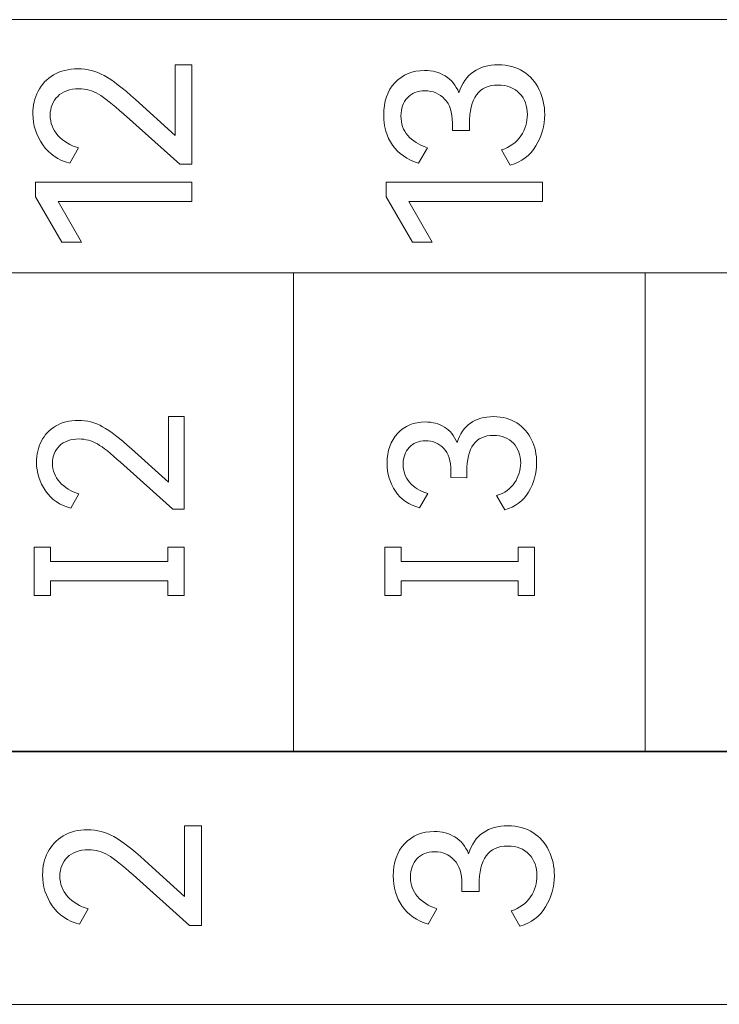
# Model space of a CAD drawing. Header units: millimetres. Extents: x 0 to 427, y 0 to 299.
# Tile 20 of 34: x 157.32 to 165.42, y 129.43 to 140.83. Entities that reach past the tile are written whole.
import ezdxf

# ---------------------------------------------------------------- set-up
doc = ezdxf.new("R2010")
doc.units = ezdxf.units.MM
doc.header["$MEASUREMENT"] = 0
doc.layers.add('layer 1', color=7, linetype='Continuous')

msp = doc.modelspace()

# ---------------------------------------------------------------- linework, layer by layer
at = {"layer": 'layer 1', "lineweight": 9}
for points, knots in [([(148.277, 137.901), (148.277, 137.901), (148.277, 140.833), (148.277, 140.833), (148.277, 140.833), (148.277, 140.833), (184.91, 140.833), (184.91, 140.833), (184.91, 140.833), (184.91, 140.833), (184.91, 137.901), (184.91, 137.901), (184.91, 137.901), (184.91, 137.901), (148.277, 137.901), (148.277, 137.901)], [0, 0, 0, 0, 0.25, 0.25, 0.25, 0.25, 0.5, 0.5, 0.5, 0.5, 0.75, 0.75, 0.75, 0.75, 1, 1, 1, 1]), ([(159.114, 139.493), (159.114, 139.493), (159.114, 140.311), (159.114, 140.311), (159.114, 140.311), (159.114, 140.311), (159.309, 140.311), (159.309, 140.311), (159.309, 140.311), (159.309, 140.311), (159.309, 139.158), (159.309, 139.158), (159.309, 139.158), (159.309, 139.158), (159.168, 139.158), (159.168, 139.158), (159.168, 139.158), (159.168, 139.158), (158.516, 139.743), (158.516, 139.743), (158.516, 139.743), (158.394, 139.853), (158.298, 139.929), (158.229, 139.97), (158.229, 139.97), (158.159, 140.011), (158.082, 140.032), (158, 140.032), (158, 140.032), (157.895, 140.032), (157.813, 140.002), (157.756, 139.945), (157.756, 139.945), (157.699, 139.888), (157.669, 139.815), (157.669, 139.728), (157.669, 139.728), (157.669, 139.639), (157.7, 139.56), (157.759, 139.493), (157.759, 139.493), (157.819, 139.426), (157.899, 139.377), (157.998, 139.348), (157.998, 139.348), (157.998, 139.348), (157.896, 139.17), (157.896, 139.17), (157.896, 139.17), (157.761, 139.206), (157.657, 139.278), (157.582, 139.385), (157.582, 139.385), (157.507, 139.492), (157.469, 139.611), (157.469, 139.743), (157.469, 139.743), (157.469, 139.838), (157.489, 139.926), (157.53, 140.005), (157.53, 140.005), (157.57, 140.084), (157.629, 140.147), (157.708, 140.193), (157.708, 140.193), (157.786, 140.24), (157.88, 140.264), (157.99, 140.264), (157.99, 140.264), (158.097, 140.264), (158.199, 140.237), (158.294, 140.185), (158.294, 140.185), (158.389, 140.133), (158.51, 140.039), (158.655, 139.908), (158.655, 139.908), (158.655, 139.908), (159.114, 139.493), (159.114, 139.493)], [0, 0, 0, 0, 0.05, 0.05, 0.05, 0.05, 0.1, 0.1, 0.1, 0.1, 0.15, 0.15, 0.15, 0.15, 0.2, 0.2, 0.2, 0.2, 0.25, 0.25, 0.25, 0.25, 0.3, 0.3, 0.3, 0.3, 0.35, 0.35, 0.35, 0.35, 0.4, 0.4, 0.4, 0.4, 0.45, 0.45, 0.45, 0.45, 0.5, 0.5, 0.5, 0.5, 0.55, 0.55, 0.55, 0.55, 0.6, 0.6, 0.6, 0.6, 0.65, 0.65, 0.65, 0.65, 0.7, 0.7, 0.7, 0.7, 0.75, 0.75, 0.75, 0.75, 0.8, 0.8, 0.8, 0.8, 0.85, 0.85, 0.85, 0.85, 0.9, 0.9, 0.9, 0.9, 0.95, 0.95, 0.95, 0.95, 1, 1, 1, 1]), ([(162.401, 139.987), (162.436, 140.096), (162.492, 140.177), (162.569, 140.23), (162.569, 140.23), (162.647, 140.284), (162.742, 140.311), (162.856, 140.311), (162.856, 140.311), (162.968, 140.311), (163.065, 140.284), (163.146, 140.232), (163.146, 140.232), (163.227, 140.18), (163.289, 140.109), (163.331, 140.022), (163.331, 140.022), (163.372, 139.935), (163.394, 139.839), (163.394, 139.735), (163.394, 139.735), (163.394, 139.604), (163.36, 139.482), (163.293, 139.371), (163.293, 139.371), (163.225, 139.26), (163.126, 139.186), (162.996, 139.148), (162.996, 139.148), (162.996, 139.148), (162.895, 139.325), (162.895, 139.325), (162.895, 139.325), (162.994, 139.357), (163.069, 139.411), (163.119, 139.487), (163.119, 139.487), (163.168, 139.563), (163.194, 139.646), (163.194, 139.735), (163.194, 139.735), (163.194, 139.832), (163.163, 139.914), (163.104, 139.979), (163.104, 139.979), (163.044, 140.043), (162.96, 140.076), (162.853, 140.076), (162.853, 140.076), (162.633, 140.076), (162.522, 139.925), (162.522, 139.624), (162.522, 139.624), (162.522, 139.624), (162.522, 139.548), (162.522, 139.548), (162.522, 139.548), (162.522, 139.548), (162.325, 139.55), (162.325, 139.55), (162.325, 139.55), (162.325, 139.55), (162.325, 139.637), (162.325, 139.637), (162.325, 139.637), (162.325, 139.758), (162.295, 139.852), (162.236, 139.914), (162.236, 139.914), (162.177, 139.977), (162.101, 140.009), (162.009, 140.009), (162.009, 140.009), (161.921, 140.009), (161.853, 139.982), (161.804, 139.928), (161.804, 139.928), (161.754, 139.874), (161.73, 139.804), (161.73, 139.718), (161.73, 139.718), (161.73, 139.629), (161.756, 139.553), (161.809, 139.492), (161.809, 139.492), (161.861, 139.431), (161.937, 139.383), (162.036, 139.35), (162.036, 139.35), (162.036, 139.35), (161.934, 139.172), (161.934, 139.172), (161.934, 139.172), (161.801, 139.212), (161.7, 139.282), (161.632, 139.381), (161.632, 139.381), (161.564, 139.48), (161.53, 139.597), (161.53, 139.73), (161.53, 139.73), (161.53, 139.885), (161.573, 140.01), (161.66, 140.103), (161.66, 140.103), (161.748, 140.197), (161.862, 140.244), (162.004, 140.244), (162.004, 140.244), (162.094, 140.244), (162.174, 140.223), (162.243, 140.181), (162.243, 140.181), (162.312, 140.139), (162.365, 140.074), (162.401, 139.987)], [0, 0, 0, 0, 0.034483, 0.034483, 0.034483, 0.034483, 0.068966, 0.068966, 0.068966, 0.068966, 0.103448, 0.103448, 0.103448, 0.103448, 0.137931, 0.137931, 0.137931, 0.137931, 0.172414, 0.172414, 0.172414, 0.172414, 0.206897, 0.206897, 0.206897, 0.206897, 0.241379, 0.241379, 0.241379, 0.241379, 0.275862, 0.275862, 0.275862, 0.275862, 0.310345, 0.310345, 0.310345, 0.310345, 0.344828, 0.344828, 0.344828, 0.344828, 0.37931, 0.37931, 0.37931, 0.37931, 0.413793, 0.413793, 0.413793, 0.413793, 0.448276, 0.448276, 0.448276, 0.448276, 0.482759, 0.482759, 0.482759, 0.482759, 0.517241, 0.517241, 0.517241, 0.517241, 0.551724, 0.551724, 0.551724, 0.551724, 0.586207, 0.586207, 0.586207, 0.586207, 0.62069, 0.62069, 0.62069, 0.62069, 0.655172, 0.655172, 0.655172, 0.655172, 0.689655, 0.689655, 0.689655, 0.689655, 0.724138, 0.724138, 0.724138, 0.724138, 0.758621, 0.758621, 0.758621, 0.758621, 0.793103, 0.793103, 0.793103, 0.793103, 0.827586, 0.827586, 0.827586, 0.827586, 0.862069, 0.862069, 0.862069, 0.862069, 0.896552, 0.896552, 0.896552, 0.896552, 0.931034, 0.931034, 0.931034, 0.931034, 0.965517, 0.965517, 0.965517, 0.965517, 1, 1, 1, 1]), ([(158.032, 138.256), (158.032, 138.256), (157.805, 138.256), (157.805, 138.256), (157.805, 138.256), (157.805, 138.256), (157.499, 138.782), (157.499, 138.782), (157.499, 138.782), (157.499, 138.782), (157.499, 138.95), (157.499, 138.95), (157.499, 138.95), (157.499, 138.95), (159.309, 138.95), (159.309, 138.95), (159.309, 138.95), (159.309, 138.95), (159.309, 138.728), (159.309, 138.728), (159.309, 138.728), (159.309, 138.728), (157.763, 138.728), (157.763, 138.728), (157.763, 138.728), (157.763, 138.728), (158.032, 138.256), (158.032, 138.256)], [0, 0, 0, 0, 0.142857, 0.142857, 0.142857, 0.142857, 0.285714, 0.285714, 0.285714, 0.285714, 0.428571, 0.428571, 0.428571, 0.428571, 0.571429, 0.571429, 0.571429, 0.571429, 0.714286, 0.714286, 0.714286, 0.714286, 0.857143, 0.857143, 0.857143, 0.857143, 1, 1, 1, 1]), ([(162.09, 138.256), (162.09, 138.256), (161.863, 138.256), (161.863, 138.256), (161.863, 138.256), (161.863, 138.256), (161.557, 138.782), (161.557, 138.782), (161.557, 138.782), (161.557, 138.782), (161.557, 138.95), (161.557, 138.95), (161.557, 138.95), (161.557, 138.95), (163.367, 138.95), (163.367, 138.95), (163.367, 138.95), (163.367, 138.95), (163.367, 138.728), (163.367, 138.728), (163.367, 138.728), (163.367, 138.728), (161.821, 138.728), (161.821, 138.728), (161.821, 138.728), (161.821, 138.728), (162.09, 138.256), (162.09, 138.256)], [0, 0, 0, 0, 0.142857, 0.142857, 0.142857, 0.142857, 0.285714, 0.285714, 0.285714, 0.285714, 0.428571, 0.428571, 0.428571, 0.428571, 0.571429, 0.571429, 0.571429, 0.571429, 0.714286, 0.714286, 0.714286, 0.714286, 0.857143, 0.857143, 0.857143, 0.857143, 1, 1, 1, 1]), ([(184.91, 137.901), (184.91, 137.901), (180.839, 137.901), (180.839, 137.901), (180.839, 137.901), (180.839, 137.901), (176.769, 137.901), (176.769, 137.901), (176.769, 137.901), (176.769, 137.901), (172.699, 137.901), (172.699, 137.901), (172.699, 137.901), (172.699, 137.901), (168.628, 137.901), (168.628, 137.901), (168.628, 137.901), (168.628, 137.901), (164.558, 137.901), (164.558, 137.901), (164.558, 137.901), (164.558, 137.901), (160.487, 137.901), (160.487, 137.901), (160.487, 137.901), (160.487, 137.901), (156.417, 137.901), (156.417, 137.901), (156.417, 137.901), (156.417, 137.901), (152.347, 137.901), (152.347, 137.901), (152.347, 137.901), (152.347, 137.901), (148.277, 137.901), (148.277, 137.901)], [0, 0, 0, 0, 0.111111, 0.111111, 0.111111, 0.111111, 0.222222, 0.222222, 0.222222, 0.222222, 0.333333, 0.333333, 0.333333, 0.333333, 0.444444, 0.444444, 0.444444, 0.444444, 0.555556, 0.555556, 0.555556, 0.555556, 0.666667, 0.666667, 0.666667, 0.666667, 0.777778, 0.777778, 0.777778, 0.777778, 0.888889, 0.888889, 0.888889, 0.888889, 1, 1, 1, 1]), ([(159.038, 135.478), (159.038, 135.478), (159.038, 136.237), (159.038, 136.237), (159.038, 136.237), (159.038, 136.237), (159.219, 136.237), (159.219, 136.237), (159.219, 136.237), (159.219, 136.237), (159.219, 135.166), (159.219, 135.166), (159.219, 135.166), (159.219, 135.166), (159.088, 135.166), (159.088, 135.166), (159.088, 135.166), (159.088, 135.166), (158.483, 135.709), (158.483, 135.709), (158.483, 135.709), (158.37, 135.812), (158.28, 135.882), (158.216, 135.92), (158.216, 135.92), (158.151, 135.958), (158.08, 135.978), (158.003, 135.978), (158.003, 135.978), (157.906, 135.978), (157.83, 135.951), (157.776, 135.897), (157.776, 135.897), (157.723, 135.844), (157.696, 135.777), (157.696, 135.696), (157.696, 135.696), (157.696, 135.613), (157.724, 135.54), (157.78, 135.478), (157.78, 135.478), (157.836, 135.415), (157.909, 135.37), (158.001, 135.342), (158.001, 135.342), (158.001, 135.342), (157.907, 135.177), (157.907, 135.177), (157.907, 135.177), (157.782, 135.211), (157.684, 135.277), (157.615, 135.377), (157.615, 135.377), (157.545, 135.476), (157.51, 135.587), (157.51, 135.709), (157.51, 135.709), (157.51, 135.798), (157.529, 135.879), (157.567, 135.952), (157.567, 135.952), (157.604, 136.026), (157.659, 136.084), (157.732, 136.128), (157.732, 136.128), (157.804, 136.171), (157.892, 136.193), (157.994, 136.193), (157.994, 136.193), (158.094, 136.193), (158.188, 136.169), (158.276, 136.12), (158.276, 136.12), (158.365, 136.071), (158.477, 135.985), (158.611, 135.863), (158.611, 135.863), (158.611, 135.863), (159.038, 135.478), (159.038, 135.478)], [0, 0, 0, 0, 0.05, 0.05, 0.05, 0.05, 0.1, 0.1, 0.1, 0.1, 0.15, 0.15, 0.15, 0.15, 0.2, 0.2, 0.2, 0.2, 0.25, 0.25, 0.25, 0.25, 0.3, 0.3, 0.3, 0.3, 0.35, 0.35, 0.35, 0.35, 0.4, 0.4, 0.4, 0.4, 0.45, 0.45, 0.45, 0.45, 0.5, 0.5, 0.5, 0.5, 0.55, 0.55, 0.55, 0.55, 0.6, 0.6, 0.6, 0.6, 0.65, 0.65, 0.65, 0.65, 0.7, 0.7, 0.7, 0.7, 0.75, 0.75, 0.75, 0.75, 0.8, 0.8, 0.8, 0.8, 0.85, 0.85, 0.85, 0.85, 0.9, 0.9, 0.9, 0.9, 0.95, 0.95, 0.95, 0.95, 1, 1, 1, 1]), ([(162.38, 135.936), (162.412, 136.037), (162.464, 136.112), (162.536, 136.162), (162.536, 136.162), (162.607, 136.212), (162.696, 136.237), (162.802, 136.237), (162.802, 136.237), (162.906, 136.237), (162.995, 136.212), (163.071, 136.163), (163.071, 136.163), (163.147, 136.114), (163.204, 136.049), (163.243, 135.968), (163.243, 135.968), (163.282, 135.887), (163.301, 135.799), (163.301, 135.702), (163.301, 135.702), (163.301, 135.58), (163.27, 135.467), (163.207, 135.364), (163.207, 135.364), (163.145, 135.261), (163.053, 135.192), (162.932, 135.157), (162.932, 135.157), (162.932, 135.157), (162.838, 135.322), (162.838, 135.322), (162.838, 135.322), (162.93, 135.351), (162.999, 135.401), (163.046, 135.472), (163.046, 135.472), (163.092, 135.543), (163.116, 135.62), (163.116, 135.702), (163.116, 135.702), (163.116, 135.793), (163.088, 135.868), (163.032, 135.928), (163.032, 135.928), (162.976, 135.989), (162.899, 136.019), (162.799, 136.019), (162.799, 136.019), (162.594, 136.019), (162.492, 135.879), (162.492, 135.599), (162.492, 135.599), (162.492, 135.599), (162.492, 135.528), (162.492, 135.528), (162.492, 135.528), (162.492, 135.528), (162.309, 135.53), (162.309, 135.53), (162.309, 135.53), (162.309, 135.53), (162.309, 135.611), (162.309, 135.611), (162.309, 135.611), (162.309, 135.724), (162.281, 135.81), (162.226, 135.869), (162.226, 135.869), (162.171, 135.927), (162.101, 135.957), (162.015, 135.957), (162.015, 135.957), (161.934, 135.957), (161.871, 135.932), (161.825, 135.881), (161.825, 135.881), (161.779, 135.831), (161.756, 135.766), (161.756, 135.686), (161.756, 135.686), (161.756, 135.604), (161.78, 135.534), (161.829, 135.477), (161.829, 135.477), (161.878, 135.419), (161.949, 135.375), (162.04, 135.345), (162.04, 135.345), (162.04, 135.345), (161.946, 135.18), (161.946, 135.18), (161.946, 135.18), (161.822, 135.216), (161.729, 135.281), (161.665, 135.373), (161.665, 135.373), (161.602, 135.466), (161.57, 135.574), (161.57, 135.698), (161.57, 135.698), (161.57, 135.842), (161.611, 135.957), (161.692, 136.044), (161.692, 136.044), (161.773, 136.131), (161.879, 136.175), (162.01, 136.175), (162.01, 136.175), (162.095, 136.175), (162.169, 136.155), (162.233, 136.116), (162.233, 136.116), (162.297, 136.077), (162.346, 136.017), (162.38, 135.936)], [0, 0, 0, 0, 0.034483, 0.034483, 0.034483, 0.034483, 0.068966, 0.068966, 0.068966, 0.068966, 0.103448, 0.103448, 0.103448, 0.103448, 0.137931, 0.137931, 0.137931, 0.137931, 0.172414, 0.172414, 0.172414, 0.172414, 0.206897, 0.206897, 0.206897, 0.206897, 0.241379, 0.241379, 0.241379, 0.241379, 0.275862, 0.275862, 0.275862, 0.275862, 0.310345, 0.310345, 0.310345, 0.310345, 0.344828, 0.344828, 0.344828, 0.344828, 0.37931, 0.37931, 0.37931, 0.37931, 0.413793, 0.413793, 0.413793, 0.413793, 0.448276, 0.448276, 0.448276, 0.448276, 0.482759, 0.482759, 0.482759, 0.482759, 0.517241, 0.517241, 0.517241, 0.517241, 0.551724, 0.551724, 0.551724, 0.551724, 0.586207, 0.586207, 0.586207, 0.586207, 0.62069, 0.62069, 0.62069, 0.62069, 0.655172, 0.655172, 0.655172, 0.655172, 0.689655, 0.689655, 0.689655, 0.689655, 0.724138, 0.724138, 0.724138, 0.724138, 0.758621, 0.758621, 0.758621, 0.758621, 0.793103, 0.793103, 0.793103, 0.793103, 0.827586, 0.827586, 0.827586, 0.827586, 0.862069, 0.862069, 0.862069, 0.862069, 0.896552, 0.896552, 0.896552, 0.896552, 0.931034, 0.931034, 0.931034, 0.931034, 0.965517, 0.965517, 0.965517, 0.965517, 1, 1, 1, 1]), ([(157.674, 134.724), (157.674, 134.724), (157.674, 134.558), (157.674, 134.558), (157.674, 134.558), (157.674, 134.558), (159.03, 134.558), (159.03, 134.558), (159.03, 134.558), (159.03, 134.558), (159.03, 134.724), (159.03, 134.724), (159.03, 134.724), (159.03, 134.724), (159.219, 134.724), (159.219, 134.724), (159.219, 134.724), (159.219, 134.724), (159.219, 134.167), (159.219, 134.167), (159.219, 134.167), (159.219, 134.167), (159.03, 134.167), (159.03, 134.167), (159.03, 134.167), (159.03, 134.167), (159.03, 134.334), (159.03, 134.334), (159.03, 134.334), (159.03, 134.334), (157.674, 134.334), (157.674, 134.334), (157.674, 134.334), (157.674, 134.334), (157.674, 134.167), (157.674, 134.167), (157.674, 134.167), (157.674, 134.167), (157.484, 134.167), (157.484, 134.167), (157.484, 134.167), (157.484, 134.167), (157.484, 134.724), (157.484, 134.724), (157.484, 134.724), (157.484, 134.724), (157.674, 134.724), (157.674, 134.724)], [0, 0, 0, 0, 0.083333, 0.083333, 0.083333, 0.083333, 0.166667, 0.166667, 0.166667, 0.166667, 0.25, 0.25, 0.25, 0.25, 0.333333, 0.333333, 0.333333, 0.333333, 0.416667, 0.416667, 0.416667, 0.416667, 0.5, 0.5, 0.5, 0.5, 0.583333, 0.583333, 0.583333, 0.583333, 0.666667, 0.666667, 0.666667, 0.666667, 0.75, 0.75, 0.75, 0.75, 0.833333, 0.833333, 0.833333, 0.833333, 0.916667, 0.916667, 0.916667, 0.916667, 1, 1, 1, 1]), ([(161.731, 134.724), (161.731, 134.724), (161.731, 134.558), (161.731, 134.558), (161.731, 134.558), (161.731, 134.558), (163.087, 134.558), (163.087, 134.558), (163.087, 134.558), (163.087, 134.558), (163.087, 134.724), (163.087, 134.724), (163.087, 134.724), (163.087, 134.724), (163.276, 134.724), (163.276, 134.724), (163.276, 134.724), (163.276, 134.724), (163.276, 134.167), (163.276, 134.167), (163.276, 134.167), (163.276, 134.167), (163.087, 134.167), (163.087, 134.167), (163.087, 134.167), (163.087, 134.167), (163.087, 134.334), (163.087, 134.334), (163.087, 134.334), (163.087, 134.334), (161.731, 134.334), (161.731, 134.334), (161.731, 134.334), (161.731, 134.334), (161.731, 134.167), (161.731, 134.167), (161.731, 134.167), (161.731, 134.167), (161.542, 134.167), (161.542, 134.167), (161.542, 134.167), (161.542, 134.167), (161.542, 134.724), (161.542, 134.724), (161.542, 134.724), (161.542, 134.724), (161.731, 134.724), (161.731, 134.724)], [0, 0, 0, 0, 0.083333, 0.083333, 0.083333, 0.083333, 0.166667, 0.166667, 0.166667, 0.166667, 0.25, 0.25, 0.25, 0.25, 0.333333, 0.333333, 0.333333, 0.333333, 0.416667, 0.416667, 0.416667, 0.416667, 0.5, 0.5, 0.5, 0.5, 0.583333, 0.583333, 0.583333, 0.583333, 0.666667, 0.666667, 0.666667, 0.666667, 0.75, 0.75, 0.75, 0.75, 0.833333, 0.833333, 0.833333, 0.833333, 0.916667, 0.916667, 0.916667, 0.916667, 1, 1, 1, 1]), ([(148.277, 129.432), (148.277, 129.432), (148.277, 132.364), (148.277, 132.364), (148.277, 132.364), (148.277, 132.364), (184.91, 132.364), (184.91, 132.364), (184.91, 132.364), (184.91, 132.364), (184.91, 129.432), (184.91, 129.432), (184.91, 129.432), (184.91, 129.432), (148.277, 129.432), (148.277, 129.432)], [0, 0, 0, 0, 0.25, 0.25, 0.25, 0.25, 0.5, 0.5, 0.5, 0.5, 0.75, 0.75, 0.75, 0.75, 1, 1, 1, 1]), ([(184.91, 132.357), (184.91, 132.357), (180.839, 132.357), (180.839, 132.357), (180.839, 132.357), (180.839, 132.357), (176.769, 132.357), (176.769, 132.357), (176.769, 132.357), (176.769, 132.357), (172.699, 132.357), (172.699, 132.357), (172.699, 132.357), (172.699, 132.357), (168.628, 132.357), (168.628, 132.357), (168.628, 132.357), (168.628, 132.357), (164.558, 132.357), (164.558, 132.357), (164.558, 132.357), (164.558, 132.357), (160.487, 132.357), (160.487, 132.357), (160.487, 132.357), (160.487, 132.357), (156.417, 132.357), (156.417, 132.357), (156.417, 132.357), (156.417, 132.357), (152.347, 132.357), (152.347, 132.357), (152.347, 132.357), (152.347, 132.357), (148.277, 132.357), (148.277, 132.357)], [0, 0, 0, 0, 0.111111, 0.111111, 0.111111, 0.111111, 0.222222, 0.222222, 0.222222, 0.222222, 0.333333, 0.333333, 0.333333, 0.333333, 0.444444, 0.444444, 0.444444, 0.444444, 0.555556, 0.555556, 0.555556, 0.555556, 0.666667, 0.666667, 0.666667, 0.666667, 0.777778, 0.777778, 0.777778, 0.777778, 0.888889, 0.888889, 0.888889, 0.888889, 1, 1, 1, 1]), ([(159.225, 130.682), (159.225, 130.682), (159.225, 131.5), (159.225, 131.5), (159.225, 131.5), (159.225, 131.5), (159.421, 131.5), (159.421, 131.5), (159.421, 131.5), (159.421, 131.5), (159.421, 130.346), (159.421, 130.346), (159.421, 130.346), (159.421, 130.346), (159.28, 130.346), (159.28, 130.346), (159.28, 130.346), (159.28, 130.346), (158.628, 130.932), (158.628, 130.932), (158.628, 130.932), (158.506, 131.042), (158.41, 131.118), (158.34, 131.159), (158.34, 131.159), (158.27, 131.2), (158.194, 131.221), (158.112, 131.221), (158.112, 131.221), (158.006, 131.221), (157.925, 131.192), (157.867, 131.134), (157.867, 131.134), (157.81, 131.077), (157.781, 131.004), (157.781, 130.917), (157.781, 130.917), (157.781, 130.828), (157.811, 130.75), (157.871, 130.682), (157.871, 130.682), (157.931, 130.615), (158.011, 130.566), (158.109, 130.537), (158.109, 130.537), (158.109, 130.537), (158.008, 130.359), (158.008, 130.359), (158.008, 130.359), (157.873, 130.395), (157.768, 130.467), (157.693, 130.574), (157.693, 130.574), (157.618, 130.681), (157.581, 130.8), (157.581, 130.932), (157.581, 130.932), (157.581, 131.027), (157.601, 131.114), (157.641, 131.193), (157.641, 131.193), (157.682, 131.272), (157.741, 131.335), (157.819, 131.382), (157.819, 131.382), (157.897, 131.429), (157.992, 131.453), (158.102, 131.453), (158.102, 131.453), (158.209, 131.453), (158.31, 131.426), (158.406, 131.374), (158.406, 131.374), (158.501, 131.321), (158.621, 131.229), (158.766, 131.097), (158.766, 131.097), (158.766, 131.097), (159.225, 130.682), (159.225, 130.682)], [0, 0, 0, 0, 0.05, 0.05, 0.05, 0.05, 0.1, 0.1, 0.1, 0.1, 0.15, 0.15, 0.15, 0.15, 0.2, 0.2, 0.2, 0.2, 0.25, 0.25, 0.25, 0.25, 0.3, 0.3, 0.3, 0.3, 0.35, 0.35, 0.35, 0.35, 0.4, 0.4, 0.4, 0.4, 0.45, 0.45, 0.45, 0.45, 0.5, 0.5, 0.5, 0.5, 0.55, 0.55, 0.55, 0.55, 0.6, 0.6, 0.6, 0.6, 0.65, 0.65, 0.65, 0.65, 0.7, 0.7, 0.7, 0.7, 0.75, 0.75, 0.75, 0.75, 0.8, 0.8, 0.8, 0.8, 0.85, 0.85, 0.85, 0.85, 0.9, 0.9, 0.9, 0.9, 0.95, 0.95, 0.95, 0.95, 1, 1, 1, 1]), ([(162.513, 131.176), (162.547, 131.285), (162.603, 131.366), (162.681, 131.419), (162.681, 131.419), (162.758, 131.473), (162.854, 131.5), (162.967, 131.5), (162.967, 131.5), (163.079, 131.5), (163.176, 131.473), (163.257, 131.421), (163.257, 131.421), (163.339, 131.368), (163.401, 131.298), (163.443, 131.211), (163.443, 131.211), (163.485, 131.123), (163.506, 131.028), (163.506, 130.924), (163.506, 130.924), (163.506, 130.793), (163.472, 130.671), (163.404, 130.56), (163.404, 130.56), (163.337, 130.449), (163.238, 130.374), (163.108, 130.337), (163.108, 130.337), (163.108, 130.337), (163.007, 130.514), (163.007, 130.514), (163.007, 130.514), (163.105, 130.546), (163.18, 130.6), (163.23, 130.676), (163.23, 130.676), (163.28, 130.753), (163.305, 130.835), (163.305, 130.924), (163.305, 130.924), (163.305, 131.021), (163.275, 131.102), (163.215, 131.167), (163.215, 131.167), (163.155, 131.233), (163.072, 131.265), (162.965, 131.265), (162.965, 131.265), (162.744, 131.265), (162.634, 131.114), (162.634, 130.813), (162.634, 130.813), (162.634, 130.813), (162.634, 130.737), (162.634, 130.737), (162.634, 130.737), (162.634, 130.737), (162.436, 130.739), (162.436, 130.739), (162.436, 130.739), (162.436, 130.739), (162.436, 130.825), (162.436, 130.825), (162.436, 130.825), (162.436, 130.947), (162.407, 131.04), (162.347, 131.103), (162.347, 131.103), (162.288, 131.167), (162.212, 131.198), (162.12, 131.198), (162.12, 131.198), (162.033, 131.198), (161.965, 131.171), (161.915, 131.117), (161.915, 131.117), (161.866, 131.063), (161.841, 130.993), (161.841, 130.907), (161.841, 130.907), (161.841, 130.818), (161.867, 130.743), (161.92, 130.681), (161.92, 130.681), (161.973, 130.619), (162.049, 130.572), (162.147, 130.539), (162.147, 130.539), (162.147, 130.539), (162.046, 130.361), (162.046, 130.361), (162.046, 130.361), (161.913, 130.401), (161.812, 130.47), (161.744, 130.57), (161.744, 130.57), (161.675, 130.669), (161.641, 130.786), (161.641, 130.919), (161.641, 130.919), (161.641, 131.074), (161.685, 131.198), (161.772, 131.292), (161.772, 131.292), (161.859, 131.386), (161.974, 131.433), (162.115, 131.433), (162.115, 131.433), (162.206, 131.433), (162.286, 131.412), (162.355, 131.37), (162.355, 131.37), (162.424, 131.328), (162.477, 131.263), (162.513, 131.176)], [0, 0, 0, 0, 0.034483, 0.034483, 0.034483, 0.034483, 0.068966, 0.068966, 0.068966, 0.068966, 0.103448, 0.103448, 0.103448, 0.103448, 0.137931, 0.137931, 0.137931, 0.137931, 0.172414, 0.172414, 0.172414, 0.172414, 0.206897, 0.206897, 0.206897, 0.206897, 0.241379, 0.241379, 0.241379, 0.241379, 0.275862, 0.275862, 0.275862, 0.275862, 0.310345, 0.310345, 0.310345, 0.310345, 0.344828, 0.344828, 0.344828, 0.344828, 0.37931, 0.37931, 0.37931, 0.37931, 0.413793, 0.413793, 0.413793, 0.413793, 0.448276, 0.448276, 0.448276, 0.448276, 0.482759, 0.482759, 0.482759, 0.482759, 0.517241, 0.517241, 0.517241, 0.517241, 0.551724, 0.551724, 0.551724, 0.551724, 0.586207, 0.586207, 0.586207, 0.586207, 0.62069, 0.62069, 0.62069, 0.62069, 0.655172, 0.655172, 0.655172, 0.655172, 0.689655, 0.689655, 0.689655, 0.689655, 0.724138, 0.724138, 0.724138, 0.724138, 0.758621, 0.758621, 0.758621, 0.758621, 0.793103, 0.793103, 0.793103, 0.793103, 0.827586, 0.827586, 0.827586, 0.827586, 0.862069, 0.862069, 0.862069, 0.862069, 0.896552, 0.896552, 0.896552, 0.896552, 0.931034, 0.931034, 0.931034, 0.931034, 0.965517, 0.965517, 0.965517, 0.965517, 1, 1, 1, 1])]:
    msp.add_open_spline(points, degree=3, knots=knots, dxfattribs=at)
for points in [[(160.487, 132.357), (160.487, 132.357), (160.487, 137.901), (160.487, 137.901)], [(164.558, 132.357), (164.558, 132.357), (164.558, 137.901), (164.558, 137.901)]]:
    msp.add_open_spline(points, degree=3, dxfattribs=at)

doc.saveas('drawing.dxf')
